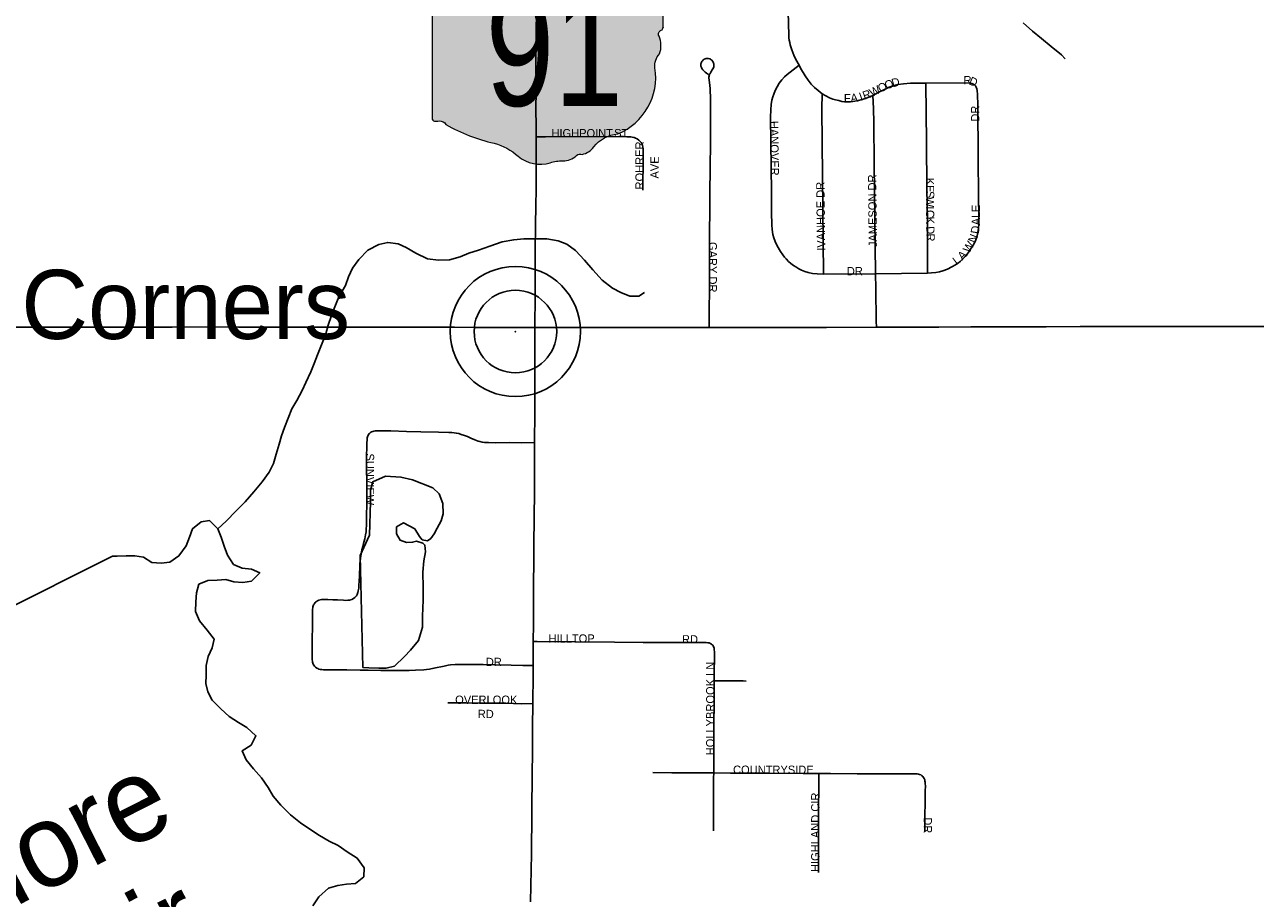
# Model space of a CAD drawing. Header units: feet. Extents: x 2113747 to 2516209, y 960708 to 1356798.
# Tile 50 of 206: x 2283458 to 2290883, y 1121601 to 1126874. Entities that reach past the tile are written whole.
import ezdxf
from ezdxf.enums import TextEntityAlignment as Align

# ---------------------------------------------------------------- set-up
doc = ezdxf.new("R2010")
doc.units = ezdxf.units.FT
doc.header["$LTSCALE"] = 50
doc.header["$MEASUREMENT"] = 0
for name, color, linetype in [('0_Xref', 7, 'Continuous'), ('GM_X_County_Road', 3, 'Continuous'), ('GM_X_Major_Lake', 5, 'Continuous'), ('GM_X_Major_Lake_Text', 5, 'Continuous'), ('GM_X_Minor_Lake', 5, 'Continuous'), ('GM_X_Minor_River', 5, 'Continuous'), ('GM_X_State_Location', 251, 'Continuous'), ('GM_X_State_Route', 1, 'Continuous'), ('GM_X_State_Shield', 251, 'Continuous'), ('GM_X_Township_Subdivision', 4, 'Continuous'), ('GM_X_Township_Subdivision_Text', 4, 'Continuous'), ('GM_X_Unincorporated', 1, 'Continuous'), ('GM_X_Unincorporated_Location', 2, 'Continuous'), ('GM_X_Unincorporated_Text', 251, 'Continuous')]:
    doc.layers.add(name, color=color, linetype=linetype)
doc.styles.add('Styledgn030', font='dgn030.shx')
doc.styles.add('Styledgn031', font='dgn031.shx')

# ---------------------------------------------------------------- blocks, each defined once
blk = doc.blocks.new('M1-H5_24')
at = {"layer": 'GM_X_State_Shield', "linetype": 'Continuous', "true_color": 0x1e0000}
h = blk.add_hatch(color=18, dxfattribs=at)
edge = h.paths.add_edge_path()
edge.add_line((711.5512748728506, 89.69038223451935), (711.5512748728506, 642.4292893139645))
edge.add_line((711.5512748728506, 642.4292893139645), (711.4519030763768, 642.5278091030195))
edge.add_arc((696.1098771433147, 644.7216615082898), 15.49808853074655, 351.8620861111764, 457.7380000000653)
edge.add_line((694.023161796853, 660.0786262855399), (694.0231846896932, 660.0786317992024))
edge.add_arc((215.6435505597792, 2056.797888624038), 1476.371144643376, 275.84446944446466, 288.906452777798, ccw=False)
edge.add_line((365.9801086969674, 588.1009573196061), (365.9801066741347, 588.1009594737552))
edge.add_arc((403.9586955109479, 293.5157865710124), 297.023226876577, 97.346180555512, 120.7688527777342)
edge.add_line((252.0087886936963, 548.7294678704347), (252.0087824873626, 548.7294645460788))
edge.add_arc((204.612707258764, 651.1715615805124), 112.8750246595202, 233.8562055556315, 294.82819166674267, ccw=False)
edge.add_line((138.0374625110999, 560.0205441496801), (138.0374654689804, 560.0205424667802))
edge.add_arc((83.50627348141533, 483.6645863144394), 93.82900905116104, 54.4666833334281, 119.1411305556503)
edge.add_line((37.81506425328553, 565.6169892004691), (37.81506453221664, 565.6169886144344))
edge.add_arc((17.25471621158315, 605.7913352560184), 45.12987980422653, 219.7920611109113, 297.10236944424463, ccw=False)
edge.add_line((-17.42182925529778, 576.9080659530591), (-17.42182980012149, 576.9080661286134))
edge.add_arc((-110.2402786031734, 23.03722839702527), 561.5943102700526, 80.48669166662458, 94.98826944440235)
edge.add_line((-159.0719053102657, 582.5045121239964), (-159.0719000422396, 582.5044846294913))
edge.add_arc((-162.1074610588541, 738.908484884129), 156.4334552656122, 231.6195055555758, 271.1118833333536, ccw=False)
edge.add_line((-259.2340128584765, 616.2795369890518), (-259.2015184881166, 616.2440637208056))
edge.add_line((-259.2015184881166, 616.2440637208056), (-666.9041242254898, 616.2440637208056))
edge.add_line((-666.9041242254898, 616.2440637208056), (-666.9412597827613, 616.2795633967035))
edge.add_arc((-664.6604070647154, 600.3135952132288), 16.1280634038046, 98.1301027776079, 188.1301027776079)
edge.add_line((-680.62637524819, 598.0327424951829), (-680.6072733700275, 598.0636480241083))
edge.add_line((-680.6072733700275, 598.0636480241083), (-680.6072733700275, -458.5712582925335))
edge.add_line((-680.6072733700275, -458.5712582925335), (-680.6263743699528, -458.6079740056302))
edge.add_arc((-664.5151342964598, -460.8841950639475), 16.27123962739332, 171.9583861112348, 258.3066138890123)
edge.add_line((-667.812895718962, -476.8177448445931), (-667.8128982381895, -476.8177416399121))
edge.add_arc((-662.0481153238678, -352.7818432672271), 124.169790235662, 267.3389944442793, 280.6038555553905)
edge.add_line((-639.1987016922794, -474.8311820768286), (-639.1987019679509, -474.831181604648))
edge.add_arc((-636.6434350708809, -519.531103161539), 44.77289778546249, 29.74838055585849, 93.27174722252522, ccw=False)
edge.add_line((-597.7710303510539, -497.315151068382), (-597.7710260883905, -497.315154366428))
edge.add_arc((-71.36636178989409, 429.8114385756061), 1066.145201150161, 240.4129222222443, 257.1985000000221)
edge.add_line((-307.5964472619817, -609.8331817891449), (-307.5964406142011, -609.8331830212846))
edge.add_arc((-389.2220105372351, -933.2680402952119), 333.5758393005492, 47.18415555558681, 75.83597222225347, ccw=False)
edge.add_line((-162.5091320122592, -688.5761702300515), (-162.5091265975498, -688.5761749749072))
edge.add_arc((-28.4401791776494, -524.7737584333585), 211.673603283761, 230.7003722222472, 286.291836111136)
edge.add_line((30.94060543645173, -727.9476660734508), (30.94060344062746, -727.9476635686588))
edge.add_arc((93.86574833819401, -890.0948709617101), 173.9289818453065, 85.69512222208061, 111.20994722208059, ccw=False)
edge.add_line((106.9214873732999, -716.6565868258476), (106.9214872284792, -716.6565896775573))
edge.add_arc((109.3286034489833, -603.9020136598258), 112.7802669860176, 268.7770194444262, 315.5492722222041)
edge.add_line((189.8371287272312, -682.8815425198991), (189.8371289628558, -682.8815423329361))
edge.add_arc((211.3496800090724, -706.2366200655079), 31.75294487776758, 65.75173055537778, 132.6484222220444, ccw=False)
edge.add_line((224.3903386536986, -677.2850962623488), (224.3903387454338, -677.285096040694))
edge.add_arc((197.8102065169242, -560.9801045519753), 119.3036230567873, 282.8731916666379, 323.2771111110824)
edge.add_line((293.4364551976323, -632.3171569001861), (293.43645941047, -632.3171512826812))
edge.add_arc((454.0505528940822, -755.2192038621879), 202.2419381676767, 94.40312222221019, 142.576749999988, ccw=False)
edge.add_line((438.5237596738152, -553.5741685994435), (438.523756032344, -553.574169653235))
edge.add_arc((298.3474105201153, -211.9398530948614), 369.2741719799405, 292.3088861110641, 368.9858388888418)
edge.add_line((663.0894711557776, -154.2627927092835), (663.0894695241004, -154.2627859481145))
edge.add_arc((767.0788936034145, -141.6241802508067), 104.7546403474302, 136.8064972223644, 186.9295944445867, ccw=False)
edge.add_line((690.7079159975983, -69.92335421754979), (690.7079167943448, -69.92335321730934))
edge.add_arc((555.3839252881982, -20.75759949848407), 143.978658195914, 340.0329638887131, 383.6495666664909)
edge.add_line((687.2706862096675, 36.99823405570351), (687.2706862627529, 36.99823372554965))
edge.add_arc((707.9709234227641, 49.11239851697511), 23.98442842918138, 107.943983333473, 210.3369666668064, ccw=False)
edge.add_line((700.5816322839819, 71.93018069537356), (700.5816327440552, 71.93017908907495))
edge.add_arc((695.016798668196, 87.5547599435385), 16.58598520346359, 289.6038111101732, 367.7341305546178)
edge.add_line((711.451904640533, 89.78684346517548), (711.4156001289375, 89.82605697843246))
edge.add_line((711.4156001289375, 89.82605697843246), (711.5512748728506, 89.69038223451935))
at = {"layer": 'GM_X_State_Shield', "color": 7, "linetype": 'Continuous', "lineweight": 13, "flags": 128}
blk.add_lwpolyline([(711.5512748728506, 89.69038223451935), (711.5512748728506, 642.4292893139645), (711.4519030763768, 642.5278091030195, 0.4979057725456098), (694.023161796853, 660.0786262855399), (694.0231846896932, 660.0786317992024, -0.05705544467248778), (365.9801086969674, 588.1009573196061), (365.9801066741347, 588.1009594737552, 0.1025580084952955), (252.0087886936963, 548.7294678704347), (252.0087824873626, 548.7294645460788, -0.272499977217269), (138.0374625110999, 560.0205441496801), (138.0374654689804, 560.0205424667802, 0.2899328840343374), (37.81506425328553, 565.6169892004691), (37.81506453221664, 565.6169886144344, -0.3507354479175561), (-17.42182925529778, 576.9080659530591), (-17.42182980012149, 576.9080661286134, 0.06335965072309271), (-159.0719053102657, 582.5045121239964), (-159.0719000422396, 582.5044846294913, -0.1740440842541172), (-259.2340128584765, 616.2795369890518), (-259.2015184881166, 616.2440637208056), (-666.9041242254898, 616.2440637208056), (-666.9412597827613, 616.2795633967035, 0.414213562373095), (-680.62637524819, 598.0327424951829), (-680.6072733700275, 598.0636480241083), (-680.6072733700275, -458.5712582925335), (-680.6263743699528, -458.6079740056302, 0.3956667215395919), (-667.812895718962, -476.8177448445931), (-667.8128982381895, -476.8177416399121, 0.05794359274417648), (-639.1987016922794, -474.8311820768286), (-639.1987019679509, -474.831181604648, -0.2844960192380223), (-597.7710303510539, -497.315151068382), (-597.7710260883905, -497.315154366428, 0.0733721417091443), (-307.5964472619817, -609.8331817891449), (-307.5964406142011, -609.8331830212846, -0.1256725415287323), (-162.5091320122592, -688.5761702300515), (-162.5091265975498, -688.5761749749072, 0.2474354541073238), (30.94060543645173, -727.9476660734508), (30.94060344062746, -727.9476635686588, -0.1117916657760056), (106.9214873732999, -716.6565868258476), (106.9214872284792, -716.6565896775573, 0.2069637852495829), (189.8371287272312, -682.8815425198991), (189.8371289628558, -682.8815423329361, -0.3004743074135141), (224.3903386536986, -677.2850962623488), (224.3903387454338, -677.285096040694, 0.1781447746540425), (293.4364551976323, -632.3171569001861), (293.43645941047, -632.3171512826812, -0.213348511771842), (438.5237596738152, -553.5741685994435), (438.523756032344, -553.574169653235, 0.3476349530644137), (663.0894711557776, -154.2627927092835), (663.0894695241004, -154.2627859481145, -0.2222582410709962), (690.7079159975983, -69.92335421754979), (690.7079167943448, -69.92335321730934, 0.1926447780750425), (687.2706862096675, 36.99823405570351), (687.2706862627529, 36.99823372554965, -0.4790820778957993), (700.5816322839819, 71.93018069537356), (700.5816327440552, 71.93017908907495, 0.354758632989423), (711.451904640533, 89.78684346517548), (711.4156001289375, 89.82605697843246), (711.5512748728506, 89.69038223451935)], format="xyb", dxfattribs=at)
at = {"layer": 'GM_X_State_Shield', "color": 9, "linetype": 'Continuous', "lineweight": 13, "style": 'Styledgn030', "width": 0.8}
blk.add_text('91', height=696.0951421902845, dxfattribs=at).set_placement((55.57157401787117, -384.0604357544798), align=Align.CENTER)
blk = doc.blocks.new('Unicorp23')
at = {"layer": 'GM_X_Unincorporated'}
for radius in [392.8488348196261, 249.0278639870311]:
    blk.add_circle((0, 0), radius, dxfattribs=at)
blk = doc.blocks.new('POR')
at = {"layer": 'GM_X_County_Road', "flags": 128}
for points in [[(2283334.508124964, 1125047.815516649), (2283522.303024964, 1125047.815516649), (2283679.914258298, 1125047.848324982), (2283762.394408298, 1125047.913941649), (2283895.793091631, 1125048.012366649), (2284038.935849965, 1125048.471683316), (2284153.797824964, 1125048.701341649), (2284347.891924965, 1125049.127849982), (2284560.982049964, 1125049.455933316), (2284747.005299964, 1125049.324699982), (2285105.042641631, 1125049.127849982), (2285310.029108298, 1125048.832574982), (2285443.788683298, 1125048.635724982), (2285757.928474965, 1125048.832574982), (2286050.316341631, 1125047.651474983), (2286169.673058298, 1125047.060924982), (2286312.553349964, 1125046.339141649), (2286421.017699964, 1125046.535991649), (2286536.273374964, 1125046.831266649)], [(2286536.273374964, 1125046.831266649), (2286658.353183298, 1125046.371949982), (2286916.489149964, 1125046.404758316), (2287100.642324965, 1125046.437566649), (2287312.748199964, 1125046.240716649), (2287459.631108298, 1125046.076674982), (2287568.718816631, 1125046.535991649), (2287588.010116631, 1125046.535991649)], [(2287588.010116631, 1125046.535991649), (2287794.505766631, 1125046.339141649), (2287853.691999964, 1125046.404758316), (2288066.913358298, 1125046.568799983), (2288294.340724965, 1125046.995308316), (2288596.013349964, 1125047.946749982)], [(2288596.013349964, 1125047.946749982), (2288602.378166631, 1125047.979558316), (2288752.541908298, 1125048.438874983), (2288973.407608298, 1125049.029424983), (2289166.878349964, 1125049.554358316), (2289320.979091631, 1125050.112099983), (2289401.457933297, 1125049.948058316), (2289485.873774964, 1125049.784016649), (2289620.158283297, 1125050.440183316), (2289826.325849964, 1125051.457241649), (2289980.525016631, 1125051.785324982), (2290164.350108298, 1125051.949366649), (2290387.479583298, 1125052.146216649), (2290569.959533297, 1125052.080599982), (2290741.875199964, 1125052.047791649), (2290926.192416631, 1125052.343066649), (2291060.247266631, 1125052.539916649), (2291230.916216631, 1125052.736766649), (2291375.076033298, 1125052.867999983), (2291525.305391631, 1125053.294508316), (2291567.365674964, 1125053.425741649)]]:
    blk.add_lwpolyline(points, dxfattribs=at)
at = {"layer": 'GM_X_Major_Lake'}
blk.add_line((2283987.189999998, 1123665.56), (2283250.889999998, 1123298.3), dxfattribs=at)
at = {"layer": 'GM_X_Major_Lake', "flags": 128}
for points in [[(2284573.719999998, 1123882.43), (2284521.739999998, 1123874.3), (2284469.829999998, 1123832.09), (2284451.939999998, 1123781.96), (2284432.049999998, 1123729.81), (2284388.179999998, 1123667.59), (2284334.259999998, 1123629.39), (2284282.269999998, 1123625.26), (2284224.259999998, 1123629.14), (2284174.179999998, 1123661.09), (2284122.149999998, 1123668.99), (2284070.149999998, 1123668.87), (2284016.149999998, 1123666.74), (2283987.189999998, 1123665.56)], [(2285197.039999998, 1121557.38), (2285232.929999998, 1121611.56), (2285290.809999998, 1121663.8), (2285346.779999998, 1121679.95), (2285398.769999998, 1121688.09), (2285452.759999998, 1121692.21), (2285504.679999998, 1121732.41), (2285506.559999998, 1121786.51), (2285464.419999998, 1121844.53), (2285404.319999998, 1121882.46), (2285348.239999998, 1121920.41), (2285294.169999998, 1121946.33), (2285236.089999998, 1121980.27), (2285177.989999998, 1122018.21), (2285121.889999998, 1122058.15), (2285061.789999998, 1122106.1), (2285003.639999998, 1122164.09), (2284957.509999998, 1122218.08), (2284927.389999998, 1122270.11), (2284887.259999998, 1122328.13), (2284839.129999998, 1122384.13), (2284794.999999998, 1122438.13), (2284770.869999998, 1122492.18), (2284824.799999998, 1122526.37), (2284852.669999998, 1122582.54), (2284798.559999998, 1122632.52), (2284748.479999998, 1122662.46), (2284692.399999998, 1122698.4), (2284642.289999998, 1122744.38), (2284588.159999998, 1122798.35), (2284562.049999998, 1122848.39), (2284549.929999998, 1122898.46), (2284551.809999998, 1122948.56), (2284553.689999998, 1123006.68), (2284565.569999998, 1123060.82), (2284589.449999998, 1123112.97), (2284601.329999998, 1123165.09), (2284559.209999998, 1123219.1), (2284513.069999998, 1123277.12), (2284488.939999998, 1123333.17), (2284490.809999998, 1123391.28), (2284494.689999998, 1123445.39), (2284508.579999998, 1123497.53), (2284562.529999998, 1123519.69), (2284618.539999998, 1123521.83), (2284670.529999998, 1123525.96), (2284720.569999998, 1123512.04), (2284774.589999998, 1123508.15), (2284826.569999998, 1123516.29), (2284876.469999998, 1123566.5), (2284826.409999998, 1123588.43), (2284770.389999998, 1123594.31), (2284718.339999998, 1123616.24), (2284682.209999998, 1123672.26), (2284662.079999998, 1123726.32), (2284643.959999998, 1123780.39), (2284623.839999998, 1123832.44), (2284573.719999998, 1123882.43)]]:
    blk.add_lwpolyline(points, dxfattribs=at)
at = {"layer": 'GM_X_Minor_Lake'}
blk.add_line((2285482.289999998, 1123670.08), (2285497.809999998, 1122994.8), dxfattribs=at)
at = {"layer": 'GM_X_Minor_Lake', "flags": 128}
blk.add_lwpolyline([(2285497.809999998, 1122994.8), (2285533.829999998, 1122992.88), (2285593.829999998, 1122991.01), (2285637.839999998, 1122991.11), (2285689.819999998, 1123003.25), (2285749.699999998, 1123061.51), (2285785.609999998, 1123099.66), (2285833.479999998, 1123157.88), (2285857.299999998, 1123238.09), (2285857.159999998, 1123304.22), (2285860.939999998, 1123400.41), (2285862.779999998, 1123476.56), (2285860.559999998, 1123570.74), (2285866.399999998, 1123638.89), (2285876.289999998, 1123693.02), (2285872.199999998, 1123733.08), (2285860.169999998, 1123745.08), (2285822.139999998, 1123757.02), (2285798.149999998, 1123750.95), (2285762.149999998, 1123748.87), (2285724.119999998, 1123762.81), (2285702.029999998, 1123800.84), (2285701.929999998, 1123842.91), (2285743.889999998, 1123867.05), (2285811.969999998, 1123831.14), (2285840.079999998, 1123785.12), (2285856.119999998, 1123765.11), (2285888.139999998, 1123759.18), (2285908.109999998, 1123773.24), (2285928.049999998, 1123801.35), (2285945.979999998, 1123835.45), (2285969.879999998, 1123879.59), (2285981.789999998, 1123921.7), (2285979.649999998, 1123983.82), (2285957.509999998, 1124041.88), (2285919.429999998, 1124077.86), (2285797.309999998, 1124127.69), (2285727.269999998, 1124143.56), (2285635.239999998, 1124149.36), (2285557.309999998, 1124115.12), (2285543.419999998, 1124064.99), (2285543.579999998, 1123994.85), (2285538.029999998, 1123792.45), (2285482.289999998, 1123670.08)], dxfattribs=at)
at = {"layer": 'GM_X_Minor_River', "flags": 128}
for points in [[(2289481.629999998, 1126885.56), (2289537.749999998, 1126833.59), (2289591.859999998, 1126789.62), (2289649.969999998, 1126741.67), (2289712.099999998, 1126691.71), (2289734.139999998, 1126667.71)], [(2284623.839999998, 1123832.44), (2284673.739999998, 1123878.65), (2284733.609999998, 1123940.91), (2284787.499999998, 1123995.14), (2284841.369999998, 1124055.38), (2284891.229999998, 1124115.6), (2284933.109999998, 1124173.82), (2284958.999999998, 1124225.98), (2284974.869999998, 1124282.12), (2284992.749999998, 1124342.28), (2285006.629999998, 1124392.41), (2285024.519999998, 1124442.55), (2285070.279999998, 1124554.88), (2285100.169999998, 1124605.05), (2285132.039999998, 1124665.24), (2285153.929999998, 1124715.38), (2285183.789999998, 1124779.57), (2285203.679999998, 1124829.72), (2285223.569999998, 1124881.87), (2285249.439999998, 1124942.04), (2285275.299999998, 1125008.23), (2285289.179999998, 1125060.37), (2285309.049999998, 1125118.53), (2285328.939999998, 1125170.68), (2285352.809999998, 1125230.86), (2285392.669999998, 1125299.08), (2285410.549999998, 1125351.22), (2285436.439999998, 1125403.38), (2285474.319999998, 1125457.58), (2285528.199999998, 1125513.81), (2285594.129999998, 1125548.03), (2285648.109999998, 1125560.18), (2285710.139999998, 1125550.3), (2285760.189999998, 1125528.36), (2285818.269999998, 1125494.43), (2285888.359999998, 1125460.53), (2285954.379999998, 1125452.65), (2286020.389999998, 1125454.81), (2286084.359999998, 1125472.99), (2286138.309999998, 1125495.16), (2286196.269999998, 1125513.33), (2286264.229999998, 1125537.53), (2286338.189999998, 1125563.75), (2286408.159999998, 1125575.93), (2286470.159999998, 1125582.09), (2286542.159999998, 1125582.25), (2286608.179999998, 1125580.4), (2286676.209999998, 1125568.53), (2286728.249999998, 1125548.61), (2286780.349999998, 1125510.65), (2286834.489999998, 1125452.66), (2286884.609999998, 1125394.65), (2286942.759999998, 1125332.67), (2287004.869999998, 1125282.71), (2287054.939999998, 1125256.78), (2287108.999999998, 1125234.85), (2287162.999999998, 1125234.98), (2287196.949999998, 1125257.09)]]:
    blk.add_lwpolyline(points, dxfattribs=at)
at = {"layer": 'GM_X_State_Route', "flags": 128}
for points in [[(2286535.782872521, 1124993.763573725), (2286536.273374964, 1125046.831266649), (2286536.732691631, 1125239.777074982), (2286537.552899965, 1125385.282033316), (2286538.471533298, 1125506.672866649), (2286540.538458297, 1125667.466508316), (2286541.621133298, 1125778.883608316), (2286542.999083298, 1125883.706233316), (2286542.703808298, 1125998.469783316), (2286543.130316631, 1126116.546974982), (2286543.064699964, 1126175.601974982), (2286542.999083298, 1126196.304033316), (2286542.736616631, 1126280.654258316), (2286542.474149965, 1126342.990091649), (2286542.802233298, 1126493.777191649), (2286542.638191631, 1126647.976358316), (2286543.917716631, 1126844.859166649), (2286546.772041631, 1127025.206574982)], [(2286510.125133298, 1121580.696466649), (2286514.521449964, 1121870.230008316), (2286520.492566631, 1122364.979674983), (2286520.590991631, 1122470.064766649), (2286522.067366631, 1122633.975199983), (2286523.248466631, 1122776.757066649), (2286524.724841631, 1122950.280341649), (2286525.151349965, 1123006.087316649), (2286526.102791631, 1123138.337708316), (2286526.234024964, 1123152.543716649), (2286526.988616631, 1123256.480516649), (2286527.972866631, 1123362.549858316), (2286528.268141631, 1123394.242708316), (2286530.499108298, 1123738.730208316), (2286531.581783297, 1123892.994991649), (2286532.730074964, 1124060.251874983), (2286532.992541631, 1124132.430208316), (2286533.943983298, 1124296.439066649), (2286534.272066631, 1124351.622683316), (2286535.354741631, 1124532.560641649), (2286535.289124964, 1124696.569499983), (2286535.748441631, 1124811.037774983), (2286535.846866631, 1124900.046783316), (2286535.584399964, 1124972.290733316), (2286535.782872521, 1124993.763573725)]]:
    blk.add_lwpolyline(points, dxfattribs=at)
at = {"layer": 'GM_X_Township_Subdivision', "flags": 128}
for points in [[(2288060.712583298, 1126991.151524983), (2288063.140399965, 1126951.617483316), (2288066.946166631, 1126809.623016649), (2288068.685008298, 1126793.973441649), (2288070.423849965, 1126780.522024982), (2288073.442216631, 1126767.070608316), (2288076.919899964, 1126752.897408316), (2288086.499933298, 1126721.106133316), (2288098.310933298, 1126690.102258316), (2288110.909333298, 1126663.035383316), (2288129.741316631, 1126628.488208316)], [(2287595.55029173, 1126346.581284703), (2287594.768633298, 1126442.432149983), (2287594.342124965, 1126467.825799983), (2287592.931366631, 1126488.002924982), (2287590.864441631, 1126506.211549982), (2287586.894633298, 1126541.513316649), (2287586.074424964, 1126551.257391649), (2287585.975999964, 1126557.819058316), (2287586.632166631, 1126563.330858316), (2287587.616416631, 1126567.464708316), (2287588.567858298, 1126570.843966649), (2287590.273891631, 1126574.321649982), (2287592.996983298, 1126579.341324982), (2287598.246316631, 1126588.002724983), (2287605.660999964, 1126600.305849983), (2287609.926083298, 1126607.425258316), (2287612.517941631, 1126613.101099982), (2287614.650483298, 1126619.597149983), (2287615.634733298, 1126626.355666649), (2287615.930008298, 1126632.556441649), (2287615.109799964, 1126638.101049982), (2287614.092741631, 1126642.169283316), (2287612.189858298, 1126646.959299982), (2287609.991699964, 1126651.027533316), (2287603.758116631, 1126658.639066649), (2287600.149199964, 1126661.723049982), (2287596.245008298, 1126664.511758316), (2287590.766016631, 1126667.005191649), (2287583.548183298, 1126668.973691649), (2287578.167616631, 1126669.597049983), (2287573.115133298, 1126669.531433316), (2287568.554774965, 1126668.842458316), (2287563.699141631, 1126667.562933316), (2287557.892066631, 1126664.971074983), (2287553.200474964, 1126661.887091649), (2287549.460324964, 1126658.934341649), (2287546.245108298, 1126655.587891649), (2287542.800233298, 1126650.765066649), (2287540.733308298, 1126646.860874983), (2287538.699191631, 1126641.152224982), (2287537.944599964, 1126636.854333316), (2287537.386858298, 1126632.326783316), (2287537.518091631, 1126627.996083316), (2287537.714941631, 1126623.698191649), (2287538.567958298, 1126619.400299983), (2287540.306799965, 1126614.544666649), (2287543.981333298, 1126608.245466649), (2287548.968199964, 1126601.322908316), (2287555.103358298, 1126594.236308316), (2287563.403866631, 1126586.132649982), (2287571.376291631, 1126580.095916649), (2287582.793591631, 1126572.385958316)], [(2288277.346008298, 1125367.696766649), (2288239.682041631, 1125369.337183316), (2288211.171599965, 1125372.913291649), (2288185.515483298, 1125377.801733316), (2288164.714999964, 1125384.232166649), (2288143.619241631, 1125392.959183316), (2288127.379116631, 1125400.734758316), (2288109.728233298, 1125411.594316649), (2288095.686266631, 1125420.715033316), (2288079.183674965, 1125432.886924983), (2288066.585274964, 1125444.632308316), (2288051.985566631, 1125459.888183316), (2288040.994774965, 1125471.567949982), (2288031.152274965, 1125484.035116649), (2288016.782224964, 1125505.590191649), (2287997.294074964, 1125539.415583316), (2287984.597249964, 1125565.596633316), (2287976.887291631, 1125586.626774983), (2287971.539533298, 1125608.444316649), (2287967.241641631, 1125637.250033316), (2287964.977866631, 1125666.383833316), (2287964.551358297, 1125690.760424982), (2287964.321699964, 1125715.333866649), (2287963.107791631, 1125862.774516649), (2287957.891266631, 1126314.938966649), (2287958.809899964, 1126360.575358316), (2287961.532991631, 1126392.858758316), (2287965.962116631, 1126418.186791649), (2287971.506724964, 1126439.020083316), (2287976.854483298, 1126455.260208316), (2287985.581499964, 1126475.962266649), (2287997.490924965, 1126498.862483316), (2288010.220558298, 1126520.187899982), (2288026.657533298, 1126541.349274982), (2288041.913408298, 1126557.983099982), (2288058.350383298, 1126573.271783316), (2288129.741316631, 1126628.488208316)], [(2288129.741316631, 1126628.488208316), (2288139.288541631, 1126610.968558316), (2288166.289799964, 1126565.529016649), (2288184.465616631, 1126537.970016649), (2288203.363216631, 1126514.708908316), (2288221.899924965, 1126495.516033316), (2288244.406441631, 1126475.896649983), (2288269.537624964, 1126456.670966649)], [(2288277.346008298, 1125367.696766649), (2288271.440508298, 1125962.380616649), (2288266.027133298, 1126364.873249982), (2288269.537624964, 1126456.670966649)], [(2288269.537624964, 1126456.670966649), (2288290.797424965, 1126443.416399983), (2288313.008666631, 1126432.589649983), (2288333.841958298, 1126425.109349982), (2288349.885233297, 1126419.991249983), (2288368.717216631, 1126415.102808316), (2288388.303791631, 1126410.804916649), (2288404.609533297, 1126408.672374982), (2288417.207933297, 1126407.786549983), (2288429.347016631, 1126407.786549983), (2288440.633083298, 1126408.213058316), (2288453.657991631, 1126409.525391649), (2288465.403374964, 1126411.690741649), (2288487.647424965, 1126416.447949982), (2288516.059441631, 1126423.468933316), (2288540.698499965, 1126431.769441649), (2288574.195808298, 1126445.975449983), (2288574.655124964, 1126446.237916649)], [(2288574.655124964, 1126446.237916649), (2288606.085508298, 1126463.527908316), (2288644.143174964, 1126483.311333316), (2288673.244166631, 1126496.073774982), (2288706.380583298, 1126507.359841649), (2288724.654824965, 1126511.756158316), (2288759.792549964, 1126517.267958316), (2288802.016874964, 1126520.548791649), (2288894.897266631, 1126520.450366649)], [(2288894.897266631, 1126520.450366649), (2289131.773433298, 1126522.878183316), (2289160.710383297, 1126521.303383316), (2289172.685424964, 1126518.875566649), (2289181.018741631, 1126515.561924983), (2289188.039724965, 1126510.673483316), (2289193.715566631, 1126504.177433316), (2289197.915033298, 1126496.598708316)], [(2288905.199083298, 1125375.144258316), (2288905.100658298, 1125397.257074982), (2288903.886749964, 1125689.054391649), (2288900.966808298, 1125885.773158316), (2288898.112483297, 1126164.578374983), (2288894.897266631, 1126520.450366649)], [(2288905.199083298, 1125375.144258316), (2288927.935258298, 1125375.931658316), (2288953.985074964, 1125378.457899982), (2288976.130699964, 1125382.230858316), (2288997.751391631, 1125388.333208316), (2289024.752649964, 1125398.930299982), (2289050.999316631, 1125411.692741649), (2289073.407408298, 1125424.586416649), (2289094.437549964, 1125439.514208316), (2289113.991316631, 1125456.312074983), (2289132.003091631, 1125474.783166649), (2289150.375758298, 1125497.355299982), (2289168.715616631, 1125524.061283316), (2289183.184091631, 1125549.290891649), (2289195.323174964, 1125575.668791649), (2289203.558066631, 1125600.012574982), (2289209.037058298, 1125621.862924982), (2289212.514741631, 1125644.139783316), (2289214.647283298, 1125673.142349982), (2289214.844133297, 1125718.877166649), (2289212.974058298, 1125830.359883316), (2289210.086924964, 1126076.455191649), (2289207.987191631, 1126388.101549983), (2289207.002941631, 1126453.291708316), (2289204.837591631, 1126475.535758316), (2289201.983266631, 1126487.182716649), (2289197.915033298, 1126496.598708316)], [(2288591.715458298, 1125369.665266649), (2288583.710224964, 1126032.688874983), (2288581.183983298, 1126282.065016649), (2288578.690549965, 1126367.169833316), (2288574.655124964, 1126446.237916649)], [(2287588.010116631, 1125046.535991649), (2287588.108541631, 1125104.016191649), (2287589.224024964, 1125322.486883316), (2287590.109849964, 1125493.287066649), (2287590.011424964, 1125621.141141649), (2287590.437933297, 1125752.374474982), (2287591.258141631, 1125794.073866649), (2287592.242391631, 1125889.152416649), (2287593.128216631, 1125976.455391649), (2287593.817191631, 1126042.793841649), (2287594.374933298, 1126130.752983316), (2287595.031099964, 1126234.492933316), (2287595.556033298, 1126345.877224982), (2287595.55029173, 1126346.581284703)], [(2286542.999083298, 1126196.304033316), (2286599.560649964, 1126196.533691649), (2287043.129316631, 1126198.370958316), (2287069.868108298, 1126198.075683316), (2287090.799824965, 1126197.485133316), (2287113.962508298, 1126196.632116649), (2287122.131783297, 1126195.647866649), (2287134.205249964, 1126193.023199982), (2287143.654049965, 1126189.414283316), (2287153.759016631, 1126184.197758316), (2287162.912541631, 1126177.340816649), (2287169.736674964, 1126171.140041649), (2287176.265533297, 1126162.970766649)], [(2287187.912491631, 1125876.029083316), (2287188.535849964, 1126073.666483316), (2287188.404616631, 1126105.556183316), (2287188.306191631, 1126125.142758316), (2287186.698583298, 1126135.575808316), (2287184.401999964, 1126144.073166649), (2287181.153974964, 1126153.850049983), (2287176.265533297, 1126162.970766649)], [(2288591.715458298, 1125369.665266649), (2288277.346008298, 1125367.696766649)], [(2288591.715458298, 1125369.665266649), (2288905.199083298, 1125375.144258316)], [(2288596.013349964, 1125047.946749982), (2288595.488416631, 1125085.348249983), (2288592.732516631, 1125282.329483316), (2288591.715458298, 1125369.665266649)], [(2286525.151349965, 1123006.087316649), (2286462.356199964, 1123007.334033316), (2286392.671299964, 1123008.744791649), (2286295.099316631, 1123010.582058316), (2286224.889483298, 1123011.927199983), (2286112.750599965, 1123013.370766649), (2286089.653533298, 1123013.698849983), (2286070.066958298, 1123013.173916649), (2286054.187724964, 1123012.648983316), (2286027.481741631, 1123010.089933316), (2286012.389908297, 1123007.924583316), (2285989.260033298, 1123003.429841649), (2285927.285091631, 1122990.470549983), (2285900.611916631, 1122985.254024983), (2285881.254999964, 1122982.662166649), (2285866.852141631, 1122981.382641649), (2285814.719699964, 1122978.036191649), (2285778.236833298, 1122976.625433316), (2285752.941608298, 1122976.264541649), (2285724.923291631, 1122976.198924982), (2285699.628066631, 1122976.166116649), (2285675.382708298, 1122976.494199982), (2285606.419591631, 1122977.412833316), (2285530.402683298, 1122978.429891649), (2285481.157374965, 1122979.020441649), (2285402.417374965, 1122979.971883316), (2285353.500149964, 1122979.873458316), (2285302.286341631, 1122980.496816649), (2285271.676166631, 1122981.120174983), (2285260.455716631, 1122981.415449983), (2285250.416366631, 1122982.104424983), (2285241.131608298, 1122983.547991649), (2285233.290416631, 1122985.418066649), (2285226.269433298, 1122988.108349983), (2285221.085716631, 1122990.831441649), (2285212.883633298, 1122996.310433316), (2285206.354774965, 1123003.265799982), (2285202.286541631, 1123008.416708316), (2285199.202558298, 1123014.223783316), (2285196.840358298, 1123020.260516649), (2285194.970283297, 1123026.559716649), (2285193.526716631, 1123033.285424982), (2285192.608083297, 1123040.864149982), (2285192.181574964, 1123049.000616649), (2285191.984724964, 1123072.163299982), (2285192.378424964, 1123096.671124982), (2285192.608083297, 1123122.228816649), (2285193.165824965, 1123188.337608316), (2285193.461099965, 1123220.981899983), (2285193.559524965, 1123256.250858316), (2285193.690758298, 1123302.904308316), (2285193.625141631, 1123334.629966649), (2285194.445349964, 1123345.423908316), (2285195.790491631, 1123356.185041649), (2285196.905974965, 1123361.532799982), (2285198.415158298, 1123366.454049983), (2285201.039824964, 1123373.475033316), (2285203.369216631, 1123377.740116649), (2285205.731416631, 1123381.086566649), (2285210.718283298, 1123387.254533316), (2285214.064733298, 1123390.535366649), (2285217.608033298, 1123393.324074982), (2285224.760249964, 1123397.457924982), (2285231.649999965, 1123400.476291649), (2285239.917699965, 1123402.936916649), (2285249.268074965, 1123404.872608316), (2285257.798241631, 1123405.692816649), (2285267.181424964, 1123405.955283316), (2285287.522591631, 1123405.397541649), (2285316.426733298, 1123403.921166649), (2285344.969983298, 1123402.346366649), (2285381.682508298, 1123400.148208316), (2285396.216599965, 1123399.688891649), (2285408.093216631, 1123400.312249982), (2285418.230991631, 1123401.427733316), (2285430.665349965, 1123405.266308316), (2285442.148266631, 1123411.040574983), (2285448.873974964, 1123416.322716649), (2285454.484199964, 1123421.539241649), (2285459.274216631, 1123427.772824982), (2285463.834574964, 1123435.023466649), (2285466.360816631, 1123440.863349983), (2285468.427741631, 1123447.228166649), (2285470.527474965, 1123457.300324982), (2285473.053716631, 1123473.966958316), (2285474.661324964, 1123492.044349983), (2285476.104891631, 1123515.666349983), (2285477.581266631, 1123545.161041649), (2285477.745308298, 1123564.780424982), (2285479.221683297, 1123594.406349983), (2285480.534016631, 1123620.488974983), (2285484.077316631, 1123653.526966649), (2285487.883083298, 1123681.446858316), (2285492.574674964, 1123704.904816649), (2285497.430308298, 1123723.999266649), (2285502.253133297, 1123743.028099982), (2285509.503774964, 1123771.013608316), (2285514.621874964, 1123795.127733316), (2285517.148116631, 1123812.909849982), (2285518.624491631, 1123829.609291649), (2285519.575933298, 1123853.920266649), (2285520.396141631, 1123875.212874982), (2285521.019499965, 1123931.019849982), (2285521.183541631, 1123960.514541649), (2285521.511624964, 1123999.753308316), (2285521.839708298, 1124085.022166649), (2285521.938133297, 1124124.392166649), (2285521.019499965, 1124183.479974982), (2285520.921074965, 1124245.126833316), (2285520.855458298, 1124281.773741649), (2285521.347583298, 1124314.483649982), (2285521.774091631, 1124335.677833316), (2285522.364641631, 1124350.474391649), (2285523.283274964, 1124367.501916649), (2285523.972249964, 1124373.604266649), (2285524.989308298, 1124380.264358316), (2285526.498491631, 1124386.760408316), (2285528.302949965, 1124392.436249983), (2285531.452549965, 1124398.604216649), (2285534.569341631, 1124403.886358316), (2285537.850174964, 1124407.593699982), (2285543.886908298, 1124412.350908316), (2285549.562749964, 1124415.828591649), (2285557.371133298, 1124419.076616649), (2285564.818624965, 1124421.077924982), (2285572.856666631, 1124422.291833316), (2285584.142733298, 1124422.882383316), (2285601.498341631, 1124423.013616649), (2285618.263399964, 1124422.849574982), (2285638.473333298, 1124422.423066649), (2285667.738366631, 1124421.799708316), (2285760.946841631, 1124419.765591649), (2285848.774749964, 1124417.764283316), (2285953.859841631, 1124415.336466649), (2286016.687799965, 1124413.269541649), (2286035.519783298, 1124412.219674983), (2286049.364899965, 1124411.038574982), (2286061.635216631, 1124409.463774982), (2286076.923899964, 1124405.986091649), (2286091.228333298, 1124401.589774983), (2286111.602308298, 1124394.470366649), (2286129.023533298, 1124387.646233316), (2286149.758399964, 1124379.509766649), (2286172.757041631, 1124369.437608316), (2286183.091666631, 1124365.041291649), (2286193.951224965, 1124360.874633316), (2286203.859341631, 1124358.020308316), (2286216.917058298, 1124355.330024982), (2286231.779233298, 1124353.263099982), (2286255.401233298, 1124351.622683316), (2286299.823716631, 1124350.507199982), (2286382.664758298, 1124351.557066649), (2286458.156733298, 1124351.097749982), (2286534.272066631, 1124351.622683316)], [(2286526.234024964, 1123152.543716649), (2286550.643424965, 1123152.314058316), (2287016.915458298, 1123147.720891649), (2287189.716949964, 1123146.178899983), (2287340.011924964, 1123144.833758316), (2287427.478941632, 1123145.063416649), (2287483.613999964, 1123145.227458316), (2287528.922308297, 1123145.358691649), (2287554.611233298, 1123145.194649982), (2287569.309366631, 1123144.768141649), (2287578.364466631, 1123144.210399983), (2287583.121674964, 1123143.652658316), (2287587.747649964, 1123142.668408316), (2287591.947116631, 1123140.995183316), (2287596.966791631, 1123138.468941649), (2287601.559958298, 1123135.253724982), (2287605.529766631, 1123132.169741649)], [(2287617.537616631, 1122914.880149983), (2287618.423441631, 1122992.996791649), (2287618.817141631, 1123030.529524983), (2287619.145224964, 1123066.192183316), (2287618.653099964, 1123090.240691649), (2287618.325016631, 1123101.822033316), (2287616.618983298, 1123113.108099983), (2287614.223974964, 1123119.932233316), (2287611.402458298, 1123125.247183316), (2287608.646558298, 1123129.052949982), (2287605.529766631, 1123132.169741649)], [(2287614.650483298, 1122358.483624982), (2287614.912949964, 1122382.630558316), (2287615.142608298, 1122545.720783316), (2287615.897199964, 1122643.948933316), (2287616.192474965, 1122684.237566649), (2287616.553366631, 1122746.999908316), (2287616.914258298, 1122803.987983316), (2287617.439191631, 1122888.928758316), (2287617.537616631, 1122914.880149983)], [(2287617.537616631, 1122914.880149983), (2287639.059883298, 1122914.650491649), (2287704.906208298, 1122914.059941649), (2287792.570074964, 1122913.239733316), (2287809.630408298, 1122913.075691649)], [(2286011.274424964, 1122781.054958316), (2286048.479074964, 1122781.054958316), (2286119.673158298, 1122780.759683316), (2286207.041749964, 1122780.398791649), (2286284.797499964, 1122779.480158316), (2286360.551941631, 1122778.594333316), (2286452.644933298, 1122776.133708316), (2286523.248466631, 1122776.757066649)], [(2287247.722083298, 1122360.780208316), (2287361.140491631, 1122359.795958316), (2287580.464199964, 1122358.778899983), (2287614.650483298, 1122358.483624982)], [(2287613.731849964, 1122009.698233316), (2287613.764658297, 1122065.669249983), (2287613.797466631, 1122124.330549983), (2287613.502191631, 1122256.712174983), (2287614.289591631, 1122325.970566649), (2287614.650483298, 1122358.483624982)], [(2287614.650483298, 1122358.483624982), (2287716.290699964, 1122357.925883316), (2287945.916224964, 1122356.711974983), (2288154.052291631, 1122355.596491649), (2288248.376249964, 1122355.071558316)], [(2288246.801449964, 1121758.583249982), (2288246.932683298, 1122064.652191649), (2288248.179399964, 1122347.328791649), (2288248.376249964, 1122355.071558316)], [(2288248.376249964, 1122355.071558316), (2288319.701566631, 1122354.710666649), (2288480.724866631, 1122353.792033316), (2288588.533049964, 1122353.168674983), (2288771.012999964, 1122352.774974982), (2288821.537833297, 1122352.971824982), (2288833.020749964, 1122352.774974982), (2288837.449874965, 1122352.610933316), (2288842.863249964, 1122352.217233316), (2288849.293683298, 1122351.397024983), (2288856.478708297, 1122349.690991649), (2288863.860583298, 1122346.607008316), (2288868.650599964, 1122343.687066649), (2288872.456366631, 1122340.865549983), (2288875.999666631, 1122337.650333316), (2288880.428791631, 1122331.515174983), (2288883.840858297, 1122325.839333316), (2288887.416966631, 1122316.981083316), (2288889.254233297, 1122309.697633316), (2288890.599374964, 1122302.184524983), (2288891.124308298, 1122292.801341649), (2288891.518008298, 1122280.859108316), (2288891.353966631, 1122247.722691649), (2288890.796224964, 1122210.911741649), (2288888.663683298, 1122068.687616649), (2288887.416966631, 1122006.154933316)]]:
    blk.add_lwpolyline(points, dxfattribs=at)
at = {"layer": 'GM_X_Unincorporated_Location'}
blk.add_point((2286418.372667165, 1125021.971716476), dxfattribs=at)
at = {"color": 7, "linetype": 'Continuous', "lineweight": 0}
for name, p in [('M1-H5_24', (2286597.426599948, 1126767.848870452)), ('Unicorp23', (2286418.372667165, 1125021.971716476))]:
    blk.add_blockref(name, p, dxfattribs=at)
at = {"layer": 'GM_X_Major_Lake_Text', "attachment_point": 4, "line_spacing_factor": 0.8, "style": 'Styledgn031'}
for s, insert, char_height, rotation in [('{\\Fdgn000|c0;\\C256;Mogadore}', (2281623.303838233, 1120841.475869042), 500.18346, 26.97349166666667), ('{\\Fdgn000|c0;\\C256;Reservoir}', (2281927.735892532, 1120234.913784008), 500.1778800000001, 26.97328888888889)]:
    blk.add_mtext(s, dxfattribs=dict(at, insert=insert, char_height=char_height, rotation=rotation))
at = {"layer": 'GM_X_State_Location', "char_height": 1, "attachment_point": 5, "line_spacing_factor": 0.8, "style": 'Styledgn030'}
for s, insert in [('{\\Fdgn000|c0;\\C256;s}', (2286597.489405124, 1126767.848870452)), ('{\\Fdgn000|c0;\\C256;r}', (2286597.517481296, 1126767.848870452))]:
    blk.add_mtext(s, dxfattribs=dict(at, insert=insert))
at = {"layer": 'GM_X_State_Location', "insert": (2286345.401234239, 1126694.266218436), "char_height": 1, "attachment_point": 7, "rotation": 1e-05, "line_spacing_factor": 0.8, "style": 'Styledgn030'}
blk.add_mtext('{\\Fdgn000|c0;\\C256;43}', dxfattribs=at)
at = {"layer": 'GM_X_Township_Subdivision_Text', "char_height": 50.00000000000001, "attachment_point": 7, "line_spacing_factor": 0.8, "style": 'Styledgn030'}
for s, insert, rotation in [('{\\Fdgn000|c0;\\C256;O}', (2288657.38165599, 1126480.627081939), 21.602507), ('{\\Fdgn000|c0;\\C256;D}', (2288694.861306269, 1126495.703192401), 14.651217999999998), ('{\\Fdgn000|c0;\\C256;R}', (2289121.155582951, 1126514.398608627), 358.761497), ('{\\Fdgn000|c0;\\C256;D}', (2289149.624610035, 1126515.964971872), 336.672258), ('{\\Fdgn000|c0;\\C256;F}', (2288400.362991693, 1126404.402444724), 0.3278690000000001), ('{\\Fdgn000|c0;\\C256;A}', (2288442.247196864, 1126404.952849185), 5.721719), ('{\\Fdgn000|c0;\\C256;I}', (2288502.00168505, 1126412.858490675), 18.936595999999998), ('{\\Fdgn000|c0;\\C256;R}', (2288523.474996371, 1126420.221851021), 19.496675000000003), ('{\\Fdgn000|c0;\\C256;W}', (2288569.056009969, 1126436.952483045), 26.736895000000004), ('{\\Fdgn000|c0;\\C256;O}', (2288619.636159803, 1126462.431408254), 25.636274), ('{\\Fdgn000|c0;\\C256;DR}', (2289216.89304537, 1126288.295408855), 90), ('{\\Fdgn000|c0;\\C256;HIGHPOINT}', (2286635.792183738, 1126193.200907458), 1e-05), ('{\\Fdgn000|c0;\\C256;ST}', (2287014.201761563, 1126193.200907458), 1e-05), ('{\\Fdgn000|c0;\\C256;HANOVER}', (2287953.110470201, 1126292.591925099), 270.842064), ('{\\Fdgn000|c0;\\C256;ROHRER}', (2287192.884350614, 1125879.102808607), 90), ('{\\Fdgn000|c0;\\C256;AVE}', (2287283.303175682, 1125945.099992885), 90), ('{\\Fdgn000|c0;\\C256;JAMESON DR}', (2288600.878229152, 1125531.58264545), 90.65817999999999), ('{\\Fdgn000|c0;\\C256;K}', (2288894.69166452, 1125949.497566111), 270), ('{\\Fdgn000|c0;\\C256;IVANHOE DR}', (2288288.482567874, 1125509.581971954), 90.665855), ('{\\Fdgn000|c0;\\C256;S}', (2288894.708449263, 1125870.290877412), 270), ('{\\Fdgn000|c0;\\C256;E}', (2288894.691666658, 1125905.477577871), 270.020584), ('{\\Fdgn000|c0;\\C256;W}', (2288894.708449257, 1125835.094133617), 269.998779), ('{\\Fdgn000|c0;\\C256;C}', (2288894.725234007, 1125755.88680832), 270), ('{\\Fdgn000|c0;\\C256;I}', (2288894.708450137, 1125777.86806049), 270.01276399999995), ('{\\Fdgn000|c0;\\C256;K}', (2288894.728771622, 1125715.196116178), 270.882889), ('{\\Fdgn000|c0;\\C256;E}', (2289221.290618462, 1125742.37290304), 89.995613), ('{\\Fdgn000|c0;\\C256;L}', (2289221.290618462, 1125707.175525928), 89.995613), ('{\\Fdgn000|c0;\\C256;D}', (2288895.936937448, 1125656.506669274), 272.100624), ('{\\Fdgn000|c0;\\C256;D}', (2289213.475068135, 1125608.636496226), 81.034599), ('{\\Fdgn000|c0;\\C256;A}', (2289221.189830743, 1125662.999696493), 89.868736), ('{\\Fdgn000|c0;\\C256;R}', (2288897.54861465, 1125612.504512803), 272.119202), ('{\\Fdgn000|c0;\\C256;W}', (2289155.934206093, 1125492.406494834), 57.4086), ('{\\Fdgn000|c0;\\C256;N}', (2289192.791895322, 1125552.361272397), 68.08944700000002), ('{\\Fdgn000|c0;\\C256;GARY DR}', (2287583.492820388, 1125562.292838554), 270), ('{\\Fdgn000|c0;\\C256;A}', (2289115.342706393, 1125449.356345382), 45.110603), ('{\\Fdgn000|c0;\\C256;L}', (2289079.642573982, 1125421.568395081), 36.99556700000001), ('{\\Fdgn000|c0;\\C256;DR}', (2288417.800017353, 1125361.589417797), 1e-05), ('{\\Fdgn000|c0;\\C256;SUNVIEW}', (2285515.525171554, 1124286.291371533), 270), ('{\\Fdgn000|c0;\\C256;HILLTOP}', (2286618.201887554, 1123144.003534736), 1e-05), ('{\\Fdgn000|c0;\\C256;RD}', (2287423.394361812, 1123139.589176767), 1e-05), ('{\\Fdgn000|c0;\\C256;DR}', (2286239.792306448, 1123003.214023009), 1e-05), ('{\\Fdgn000|c0;\\C256;HOLLYBROOK LN}', (2287619.68403179, 1122464.705369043), 90), ('{\\Fdgn000|c0;\\C256;OVERLOOK}', (2286054.993483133, 1122774.405888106), 1e-05), ('{\\Fdgn000|c0;\\C256;RD}', (2286191.402206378, 1122689.324578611), 1e-05), ('{\\Fdgn000|c0;\\C256;COUNTRYSIDE}', (2287731.39240067, 1122352.020568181), 1e-05), ('{\\Fdgn000|c0;\\C256;HIGHLAND CIR}', (2288253.287190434, 1121760.707452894), 90), ('{\\Fdgn000|c0;\\C256;DR}', (2288881.498941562, 1122090.710145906), 270)]:
    blk.add_mtext(s, dxfattribs=dict(at, insert=insert, rotation=rotation))
at = {"layer": 'GM_X_Unincorporated_Text', "insert": (2281237.014615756, 1124971.268292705), "char_height": 417.0000000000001, "attachment_point": 7, "rotation": 1e-05, "line_spacing_factor": 0.8, "style": 'Styledgn030'}
blk.add_mtext('{\\Fdgn000|c0;\\C256;Bunkers Corners}', dxfattribs=at)

msp = doc.modelspace()

# ---------------------------------------------------------------- block references
at = {"layer": '0_Xref'}
msp.add_blockref('POR', (0, 0), dxfattribs=at)

doc.saveas('drawing.dxf')
